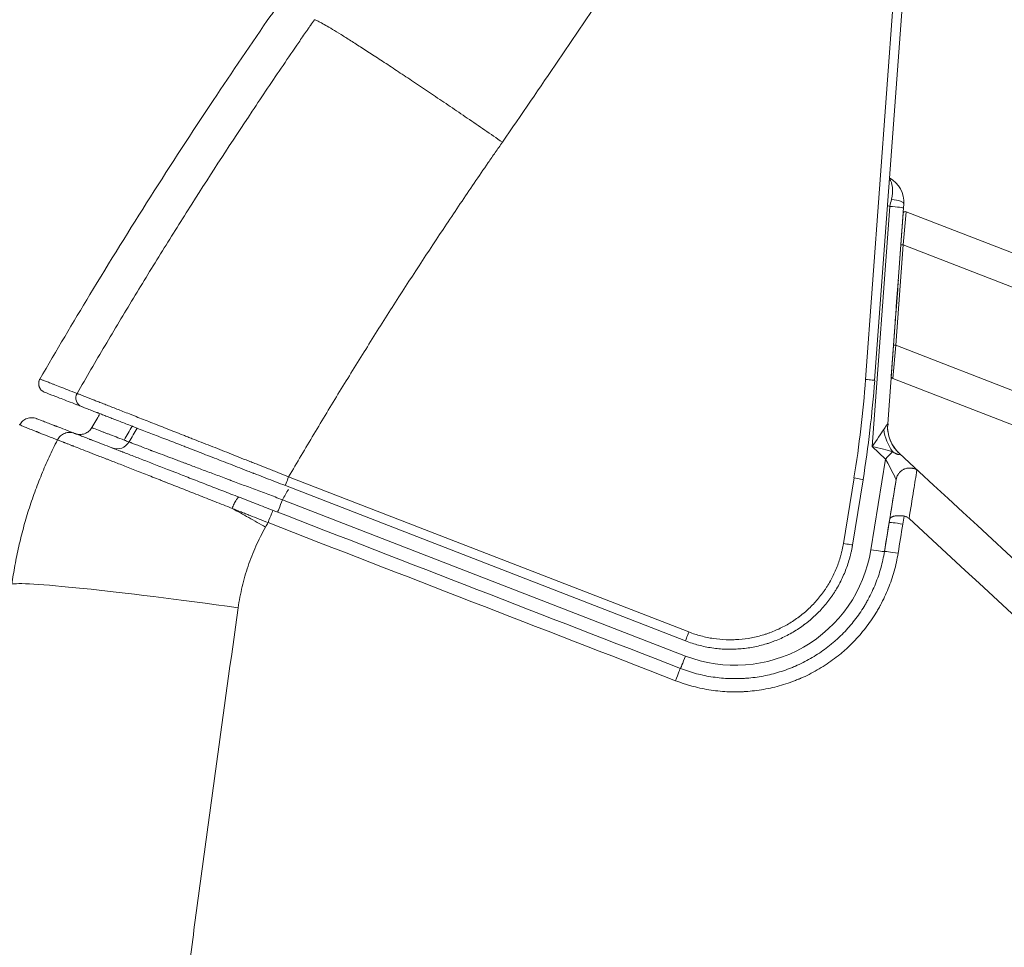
# Model space of a CAD drawing. Header units: millimetres. Extents: x 0 to 594, y 0 to 420.
# Tile 60 of 256: x 196 to 207, y 171 to 181. Entities that reach past the tile are written whole.
import ezdxf

# ---------------------------------------------------------------- set-up
doc = ezdxf.new("R2010")
doc.units = ezdxf.units.MM
doc.layers.add('1', color=7, linetype='Continuous', true_color=0xffffff)
doc.styles.add('Arial Unicode MS', font='txt')
doc.dimstyles.get("Standard").update_dxf_attribs({"dimtxt": 0.18, "dimasz": 0.18, "dimexe": 0.18, "dimexo": 0.0625, "dimgap": 0.09, "dimtad": 0, "dimtih": 1, "dimtoh": 1, "dimdec": 4, "dimzin": 0, "dimdsep": 46, "dimtxsty": 'Standard', "dimcen": 0.09, "dimadec": 0, "dimazin": 0, "dimtfac": 1, "dimtdec": 4, "dimtofl": 0, "dimtmove": 0, "dimatfit": 3, "dimfxl": 0, "dimtolj": 1, "dimtzin": 0, "dimarcsym": 0})

# ---------------------------------------------------------------- blocks, each defined once
blk = doc.blocks.new('_U9')
at = {"layer": '1', "color": 18, "lineweight": 13}
for p, q in [((249.492, 164.64), (361.654, 164.64)), ((359.654, 164.64), (359.654, 150.774)), ((359.654, 124.367), (359.654, 138.607)), ((160.769, 124.367), (361.654, 124.367))]:
    blk.add_line(p, q, dxfattribs=at)
at = {"layer": '1', "color": 18}
for points in [[(359.654, 164.64), (360.592, 161.14), (358.717, 161.14)], [(359.654, 124.367), (358.717, 127.867), (360.592, 127.867)]]:
    blk.add_solid(points, dxfattribs=at)
at = {"layer": '1', "color": 18, "linetype": 'Continuous', "lineweight": 13, "char_height": 3.5, "attachment_point": 7, "rotation": 90, "line_spacing_factor": 1.047437, "style": 'Arial Unicode MS'}
for s, insert in [('\\fArial Unicode MS|b0|i0;\\W1.0000;SINGLE POINT LIFT* EYE', (369.695, 140.265)), ('\\fArial Unicode MS|b0|i0;\\W1.0000;0.81', (362.633, 140.265))]:
    blk.add_mtext(s, dxfattribs=dict(at, insert=insert))
blk = doc.blocks.new('_U10')
at = {"layer": '1', "color": 18, "lineweight": 13}
for p, q in [((249.492, 222.88), (380.277, 222.88)), ((378.277, 222.88), (378.277, 151.235)), ((378.277, 124.367), (378.277, 139.069)), ((160.769, 124.367), (380.277, 124.367))]:
    blk.add_line(p, q, dxfattribs=at)
at = {"layer": '1', "color": 18}
for points in [[(378.277, 222.88), (379.215, 219.38), (377.339, 219.38)], [(378.277, 124.367), (377.339, 127.867), (379.215, 127.867)]]:
    blk.add_solid(points, dxfattribs=at)
at = {"layer": '1', "color": 18, "linetype": 'Continuous', "lineweight": 13, "char_height": 3.5, "attachment_point": 7, "rotation": 90, "line_spacing_factor": 1.047437, "style": 'Arial Unicode MS'}
for s, insert in [('\\fArial Unicode MS|b0|i0;\\W1.0000;LIFTING STROPS* EYE', (388.318, 140.726)), ('\\fArial Unicode MS|b0|i0;\\W1.0000;1.97', (381.256, 140.726))]:
    blk.add_mtext(s, dxfattribs=dict(at, insert=insert))
blk = doc.blocks.new('_U14')
at = {"layer": '1', "color": 18, "lineweight": 13}
for p, q in [((205.3, 194.066), (38.433, 194.066)), ((40.433, 194.066), (40.433, 165.38)), ((40.433, 124.367), (40.433, 153.213)), ((160.769, 124.367), (38.433, 124.367))]:
    blk.add_line(p, q, dxfattribs=at)
at = {"layer": '1', "color": 18}
for points in [[(40.433, 194.066), (41.37, 190.566), (39.495, 190.566)], [(40.433, 124.367), (39.495, 127.867), (41.37, 127.867)]]:
    blk.add_solid(points, dxfattribs=at)
at = {"layer": '1', "color": 18, "linetype": 'Continuous', "lineweight": 13, "insert": (43.411, 154.871), "char_height": 3.5, "attachment_point": 7, "rotation": 90, "line_spacing_factor": 1.047437, "style": 'Arial Unicode MS'}
blk.add_mtext('\\fArial Unicode MS|b0|i0;\\W1.0000;1.39', dxfattribs=at)

msp = doc.modelspace()

# ---------------------------------------------------------------- linework, layer by layer
at = {"layer": '1', "color": 155, "linetype": 'Continuous', "lineweight": 13}
for p, q in [((205.226, 177.415), (205.953, 187.316)), ((206.053, 187.305), (205.325, 177.404)), ((205.298, 176.682), (205.491, 179.301)), ((205.491, 179.301), (205.466, 179.311)), ((205.64, 179.285), (205.467, 176.93)), ((205.643, 179.326), (205.64, 179.285)), ((205.636, 179.223), (205.611, 178.884)), ((205.611, 178.884), (205.636, 179.223)), ((205.67, 179.244), (205.636, 178.882)), ((205.637, 179.228), (205.636, 179.223)), ((205.636, 179.223), (205.636, 179.223)), ((205.637, 179.228), (205.637, 179.228)), ((205.67, 179.244), (213.583, 176.175)), ((205.611, 178.884), (205.531, 177.789)), ((205.531, 177.789), (205.611, 178.884)), ((205.636, 178.882), (205.556, 177.787)), ((213.456, 175.849), (205.636, 178.882)), ((205.531, 177.789), (205.506, 177.45)), ((205.506, 177.45), (205.531, 177.789)), ((205.556, 177.787), (205.522, 177.425)), ((205.556, 177.787), (212.878, 174.947)), ((205.506, 177.45), (205.506, 177.45)), ((205.522, 177.425), (205.522, 177.425)), ((209.999, 175.688), (205.522, 177.425)), ((205.522, 177.425), (205.522, 177.425)), ((205.522, 177.425), (212.751, 174.621)), ((212.751, 174.621), (205.522, 177.425)), ((205.444, 176.547), (205.298, 176.682)), ((205.595, 176.607), (205.595, 176.607)), ((205.595, 176.607), (205.809, 176.409)), ((205.284, 175.557), (205.444, 176.547)), ((198.933, 176.354), (203.298, 174.661)), ((205.761, 176.439), (205.761, 176.439)), ((205.809, 176.409), (205.808, 176.41)), ((205.809, 176.409), (205.809, 176.409)), ((203.262, 174.564), (198.897, 176.257)), ((204.984, 175.626), (205.1, 176.341)), ((205.198, 176.321), (205.083, 175.607)), ((205.559, 176.323), (205.432, 175.538)), ((205.559, 176.323), (205.559, 176.323)), ((198.866, 176.103), (203.261, 174.398)), ((205.432, 175.538), (205.432, 175.538)), ((205.432, 175.538), (205.432, 175.538))]:
    msp.add_line(p, q, dxfattribs=at)
for centre, major_axis, ratio, start_param, end_param in [((205.344, 179.348), (0.108, 0.28), 0.493604, 5.009095, 5.999222), ((205.344, 179.348), (-0.28, 0.108), 0.999999, 3.4383, 4.583448), ((205.49, 179.291), (0.066, 0.296), 0.00625, 1.273135, 1.537364), ((205.494, 179.337), (0.15, -0.011), 0.283948, 6.283183, 7.780134), ((205.491, 179.296), (0.15, -0.011), 0.034791, 6.283183, 7.856717), ((205.661, 179.221), (-0.0241, 0.0068), 1, 4.617686, 6.485189), ((205.636, 178.882), (0.0249, -0.0018), 0.00002, 1.570792, 3.141589), ((205.556, 177.787), (0.0249, -0.0018), 0.00002, 1.570792, 3.141588), ((205.531, 177.448), (-0.0241, 0.0068), 1, 0.202003, 1.476094), ((205.531, 177.448), (-0.0241, 0.0068), 1, 0.202003, 1.476094), ((192.859, 178.323), (0, 12.4), 1, 4.551819, 4.639085), ((192.859, 178.32), (0, 12.5), 1, 4.551819, 4.639085), ((205.226, 177.411), (-0.0997, 0.0073), 0.034792, 3.141593, 4.715127), ((196.712, 177.212), (0.0362, 0.0932), 0.998278, 1.415554, 3.141593), ((205.866, 176.901), (0, -0.4), 1, 4.639085, 5.53793), ((205.866, 176.901), (0.271, 0.294), 0.99885, 2.243513, 3.141612), ((205.35, 177.377), (-0.117, 0.448), 0.009751, 3.132524, 3.170053), ((205.298, 176.677), (0.169, 0.253), 0.009612, 0.708463, 1.556546), ((205.724, 176.857), (-0.134, 0.377), 0.722973, 1.286119, 1.949668), ((197.062, 176.808), (-0.054, -0.14), 0.998278, 0, 1.422807), ((205.298, 176.677), (-0.297, 0.07), 0.016707, 3.868321, 4.716404), ((205.444, 176.542), (0.102, 0.11), 0.023807, 0.697305, 1.545269), ((205.443, 176.543), (-0.116, 0.22), 0.012502, 3.15815, 4.723186), ((198.933, 176.35), (0.0362, 0.0932), 0.012797, 1.53832, 3.141593), ((205.1, 176.337), (-0.0987, 0.016), 0.034421, 3.141593, 4.718149), ((198.866, 176.108), (-0.054, -0.14), 0.012795, 0, 1.53832), ((198.708, 175.847), (-0.054, -0.14), 0.013916, 3.141593, 4.676385), ((205.631, 175.831), (-0.148, 0.024), 0.041291, 4.71518, 6.283183), ((204.984, 175.623), (-0.0987, 0.016), 0.034421, 3.141593, 4.718149), ((203.803, 175.797), (-0.851, 1.235), 1, 2.168588, 3.948824), ((205.284, 175.562), (0.148, -0.024), 0.034421, 4.718147, 6.283183), ((205.58, 175.514), (0.148, -0.024), 0.041058, 1.573701, 3.14159), ((198.384, 174.83), (-2.476, 0.346), 0.037468, 4.718115, 6.221149), ((203.298, 174.657), (0.0362, 0.0932), 0.012797, 1.53832, 3.141593), ((203.261, 174.403), (-0.054, -0.14), 0.012795, 0, 1.53832), ((203.152, 174.124), (-0.054, -0.14), 0.012481, 3.141593, 4.675146)]:
    msp.add_ellipse(centre, major_axis=major_axis, ratio=ratio, start_param=start_param, end_param=end_param, dxfattribs=at)
for centre, ratio in [((205.565, 178.26), 0.000002), ((205.566, 178.26), 0.000004)]:
    msp.add_ellipse(centre, major_axis=(0.018, 0.239), ratio=ratio, dxfattribs=at)
for points, knots in [([(201.264, 180.002), (201.676, 180.597), (202.083, 181.196), (202.685, 182.1), (202.884, 182.402), (203.281, 183.009), (203.674, 183.617), (204.062, 184.228), (204.448, 184.841), (204.639, 185.148), (205.019, 185.765), (205.208, 186.074), (205.582, 186.694), (205.768, 187.004), (205.953, 187.316)], [0, 0, 0, 0, 0.25, 0.25, 0.375, 0.375, 0.5, 0.625, 0.625, 0.75, 0.75, 0.875, 0.875, 1, 1, 1, 1]), ([(196.22, 177.419), (196.399, 177.728), (196.793, 178.394), (197.422, 179.408), (198.081, 180.423), (198.537, 181.093), (198.776, 181.436), (198.801, 181.472), (198.816, 181.494)], [0, 0, 0, 0, 0.221392, 0.480928, 0.740464, 0.972486, 0.983492, 1, 1, 1, 1]), ([(199.214, 181.338), (199.2, 181.317), (199.186, 181.296), (199.164, 181.265), (199.157, 181.255), (199.143, 181.234), (199.107, 181.183), (199.014, 181.048), (198.872, 180.84), (198.759, 180.674), (198.647, 180.507), (198.591, 180.423), (198.312, 180.004), (198.093, 179.667), (197.823, 179.242), (197.769, 179.157), (197.662, 178.987), (197.502, 178.731), (197.292, 178.387), (197.136, 178.129), (197.033, 177.956), (196.981, 177.87), (196.828, 177.61), (196.726, 177.436), (196.625, 177.262)], [0, 0, 0, 0, 0.015625, 0.015625, 0.023438, 0.023438, 0.03125, 0.0625, 0.125, 0.1875, 0.1875, 0.25, 0.25, 0.5, 0.5, 0.5625, 0.5625, 0.625, 0.75, 0.8125, 0.8125, 0.875, 0.875, 1, 1, 1, 1]), ([(199.214, 181.338), (199.219, 181.337), (199.227, 181.334), (199.249, 181.325), (199.262, 181.318), (199.296, 181.3), (199.315, 181.289), (199.36, 181.263), (199.385, 181.248), (199.441, 181.215), (199.471, 181.196), (199.538, 181.155), (199.573, 181.133), (199.649, 181.084), (199.69, 181.058), (199.775, 181.003), (199.82, 180.974), (199.914, 180.913), (199.963, 180.881), (200.065, 180.814), (200.117, 180.779), (200.226, 180.707), (200.281, 180.67), (200.396, 180.594), (200.454, 180.554), (200.573, 180.474), (200.634, 180.433), (200.757, 180.349), (200.819, 180.307), (200.945, 180.221), (201.009, 180.177), (201.136, 180.09), (201.2, 180.046), (201.264, 180.002)], [0, 0, 0, 0, 0.0625, 0.0625, 0.125, 0.125, 0.1875, 0.1875, 0.25, 0.25, 0.3125, 0.3125, 0.375, 0.375, 0.4375, 0.4375, 0.5, 0.5, 0.5625, 0.5625, 0.625, 0.625, 0.6875, 0.6875, 0.75, 0.75, 0.8125, 0.8125, 0.875, 0.875, 0.9375, 0.9375, 1, 1, 1, 1]), ([(198.933, 176.354), (199.024, 176.509), (199.116, 176.665), (199.301, 176.974), (199.488, 177.283), (199.678, 177.59), (199.869, 177.896), (199.965, 178.049), (200.257, 178.505), (200.454, 178.807), (200.705, 179.182), (200.755, 179.257), (200.856, 179.407), (200.957, 179.556), (201.084, 179.742), (201.161, 179.853), (201.2, 179.909), (201.213, 179.927), (201.238, 179.964), (201.251, 179.983), (201.264, 180.002)], [0, 0, 0, 0, 0.125, 0.125, 0.25, 0.375, 0.375, 0.5, 0.5, 0.75, 0.75, 0.8125, 0.8125, 0.875, 0.9375, 0.96875, 0.96875, 0.984375, 0.984375, 1, 1, 1, 1]), ([(196.27, 177.276), (196.267, 177.277), (196.26, 177.28), (196.251, 177.286), (196.245, 177.29), (196.242, 177.293), (196.241, 177.293), (196.24, 177.295), (196.238, 177.296), (196.236, 177.298), (196.232, 177.302), (196.227, 177.307), (196.223, 177.313), (196.22, 177.318), (196.22, 177.32), (196.218, 177.323), (196.217, 177.324), (196.215, 177.329), (196.212, 177.336), (196.21, 177.343), (196.209, 177.347), (196.209, 177.348), (196.208, 177.35), (196.208, 177.351), (196.208, 177.353), (196.207, 177.355), (196.207, 177.361), (196.206, 177.368), (196.207, 177.375), (196.207, 177.38), (196.207, 177.382), (196.208, 177.386), (196.208, 177.387), (196.209, 177.393), (196.211, 177.4), (196.214, 177.406), (196.216, 177.413), (196.218, 177.416), (196.22, 177.419)], [0, 0, 0, 0, 0.0625, 0.125, 0.1875, 0.1875, 0.203125, 0.203125, 0.21875, 0.25, 0.25, 0.3125, 0.375, 0.375, 0.40625, 0.40625, 0.4375, 0.4375, 0.5, 0.5625, 0.5625, 0.578125, 0.578125, 0.59375, 0.59375, 0.625, 0.625, 0.6875, 0.75, 0.75, 0.78125, 0.78125, 0.8125, 0.8125, 0.875, 0.9375, 0.9375, 1, 1, 1, 1]), ([(196.22, 177.419), (196.22, 177.419), (196.227, 177.416), (196.246, 177.409), (196.25, 177.407), (196.26, 177.404), (196.265, 177.402), (196.283, 177.395), (196.304, 177.387), (196.33, 177.377), (196.348, 177.369), (196.358, 177.366), (196.389, 177.353), (196.413, 177.344), (196.49, 177.314), (196.552, 177.29), (196.625, 177.262)], [0, 0, 0, 0, 0.249805, 0.249805, 0.312321, 0.312321, 0.374837, 0.374837, 0.49987, 0.562386, 0.562386, 0.624902, 0.624902, 0.749935, 0.749935, 1, 1, 1, 1]), ([(196.675, 177.119), (196.602, 177.147), (196.54, 177.171), (196.437, 177.211), (196.396, 177.227), (196.347, 177.246), (196.333, 177.251), (196.315, 177.258), (196.31, 177.26), (196.301, 177.264), (196.279, 177.272), (196.27, 177.276), (196.27, 177.276)], [0, 0, 0, 0, 0.250065, 0.250065, 0.50013, 0.50013, 0.625163, 0.625163, 0.687679, 0.687679, 0.750195, 1, 1, 1, 1]), ([(196.625, 177.262), (196.627, 177.261), (196.634, 177.259), (196.648, 177.253), (196.667, 177.246), (196.691, 177.236), (196.72, 177.225), (196.755, 177.212), (196.781, 177.201), (196.798, 177.195), (196.802, 177.193), (196.809, 177.19), (196.82, 177.186), (196.831, 177.182), (196.855, 177.173), (196.887, 177.16), (196.94, 177.139), (196.998, 177.117), (197.059, 177.092), (197.125, 177.066), (197.172, 177.048), (197.202, 177.036), (197.209, 177.034), (197.221, 177.029), (197.239, 177.022), (197.258, 177.014), (197.296, 176.999), (197.348, 176.979), (197.429, 176.947), (197.513, 176.914), (197.6, 176.879), (197.691, 176.844), (197.753, 176.819), (197.793, 176.804), (197.801, 176.801), (197.817, 176.794), (197.825, 176.791), (197.849, 176.782), (197.865, 176.775), (197.914, 176.756), (197.979, 176.73), (198.079, 176.691), (198.181, 176.651), (198.284, 176.61), (198.389, 176.568), (198.46, 176.54), (198.514, 176.519), (198.532, 176.512), (198.559, 176.501), (198.568, 176.498), (198.586, 176.491), (198.632, 176.473), (198.677, 176.455), (198.732, 176.433), (198.75, 176.426), (198.786, 176.412), (198.805, 176.404), (198.86, 176.383), (198.896, 176.368), (198.933, 176.354)], [0, 0, 0, 0, 0.03125, 0.0625, 0.09375, 0.125, 0.15625, 0.1875, 0.21875, 0.21875, 0.226562, 0.226562, 0.234375, 0.25, 0.25, 0.28125, 0.3125, 0.34375, 0.375, 0.40625, 0.4375, 0.4375, 0.445312, 0.445312, 0.453125, 0.46875, 0.46875, 0.5, 0.53125, 0.5625, 0.59375, 0.625, 0.65625, 0.65625, 0.664062, 0.664062, 0.671875, 0.671875, 0.6875, 0.6875, 0.71875, 0.75, 0.78125, 0.8125, 0.84375, 0.875, 0.875, 0.890625, 0.890625, 0.898437, 0.898437, 0.90625, 0.9375, 0.9375, 0.953125, 0.953125, 0.96875, 0.96875, 1, 1, 1, 1]), ([(198.897, 176.257), (198.862, 176.271), (198.791, 176.298), (198.686, 176.339), (198.616, 176.366), (198.572, 176.383), (198.559, 176.388), (198.546, 176.393), (198.537, 176.396), (198.533, 176.398), (198.511, 176.407), (198.494, 176.413), (198.442, 176.433), (198.374, 176.46), (198.273, 176.499), (198.173, 176.538), (198.075, 176.576), (197.979, 176.613), (197.916, 176.637), (197.869, 176.656), (197.854, 176.662), (197.83, 176.671), (197.823, 176.674), (197.807, 176.68), (197.769, 176.695), (197.701, 176.721), (197.614, 176.755), (197.53, 176.787), (197.449, 176.819), (197.371, 176.849), (197.321, 176.868), (197.285, 176.882), (197.267, 176.889), (197.249, 176.896), (197.24, 176.9), (197.237, 176.901), (197.231, 176.903), (197.205, 176.913), (197.157, 176.932), (197.093, 176.957), (197.034, 176.98), (196.978, 177.001), (196.927, 177.021), (196.896, 177.033), (196.874, 177.042), (196.863, 177.046), (196.852, 177.05), (196.845, 177.053), (196.842, 177.054), (196.825, 177.061), (196.8, 177.07), (196.767, 177.083), (196.739, 177.094), (196.716, 177.103), (196.697, 177.11), (196.683, 177.116), (196.678, 177.118), (196.675, 177.119)], [0, 0, 0, 0, 0.03125, 0.0625, 0.09375, 0.09375, 0.101563, 0.105469, 0.105469, 0.109375, 0.109375, 0.125, 0.125, 0.15625, 0.1875, 0.21875, 0.25, 0.28125, 0.3125, 0.3125, 0.328125, 0.328125, 0.335938, 0.335938, 0.34375, 0.375, 0.40625, 0.4375, 0.46875, 0.5, 0.53125, 0.53125, 0.546875, 0.554688, 0.554688, 0.558594, 0.558594, 0.5625, 0.59375, 0.625, 0.65625, 0.6875, 0.71875, 0.75, 0.75, 0.765625, 0.773438, 0.773438, 0.78125, 0.78125, 0.8125, 0.84375, 0.875, 0.90625, 0.9375, 0.96875, 1, 1, 1, 1]), ([(195.999, 176.921), (196.004, 176.929), (196.009, 176.936), (196.02, 176.95), (196.027, 176.956), (196.04, 176.968), (196.048, 176.973), (196.063, 176.982), (196.071, 176.986), (196.088, 176.992), (196.097, 176.994), (196.114, 176.997), (196.123, 176.998), (196.141, 176.997), (196.15, 176.996), (196.168, 176.993), (196.176, 176.991), (196.185, 176.987)], [0, 0, 0, 0, 0.125, 0.125, 0.25, 0.25, 0.375, 0.375, 0.5, 0.5, 0.625, 0.625, 0.75, 0.75, 0.875, 0.875, 1, 1, 1, 1]), ([(196.411, 176.755), (196.406, 176.757), (196.402, 176.759), (196.393, 176.762), (196.379, 176.768), (196.348, 176.78), (196.323, 176.79), (196.274, 176.809), (196.244, 176.821), (196.214, 176.833), (196.209, 176.835), (196.204, 176.837), (196.2, 176.839), (196.199, 176.839), (196.194, 176.841), (196.191, 176.843), (196.184, 176.845), (196.169, 176.851), (196.154, 176.857), (196.121, 176.871), (196.101, 176.878), (196.067, 176.892), (196.052, 176.898), (196.028, 176.908), (196.019, 176.912), (196.005, 176.918), (196, 176.92), (195.997, 176.921), (195.997, 176.922), (195.997, 176.922), (195.997, 176.921), (195.998, 176.921), (195.998, 176.921), (195.999, 176.921), (195.999, 176.921), (195.999, 176.921), (195.999, 176.921), (195.999, 176.921), (195.999, 176.921), (195.999, 176.921), (195.999, 176.921), (195.999, 176.921)], [0, 0, 0, 0, 0.015627, 0.015627, 0.031254, 0.062508, 0.125016, 0.125016, 0.250033, 0.250033, 0.26566, 0.273473, 0.273473, 0.281287, 0.281287, 0.296914, 0.296914, 0.312541, 0.375049, 0.375049, 0.500065, 0.500065, 0.625081, 0.625081, 0.750098, 0.750098, 0.875114, 0.875114, 0.937622, 0.937622, 0.968876, 0.968876, 0.984503, 0.984503, 0.992317, 0.992317, 0.996223, 0.996223, 0.998177, 0.998177, 1, 1, 1, 1]), ([(196.185, 176.987), (196.185, 176.987), (196.184, 176.987), (196.184, 176.987), (196.184, 176.987), (196.184, 176.987), (196.184, 176.987), (196.184, 176.988), (196.184, 176.988), (196.183, 176.988), (196.183, 176.988), (196.182, 176.988), (196.182, 176.988), (196.182, 176.988), (196.182, 176.988), (196.185, 176.987), (196.195, 176.983), (196.214, 176.976), (196.238, 176.966), (196.253, 176.961), (196.288, 176.947), (196.307, 176.94), (196.341, 176.927), (196.355, 176.921), (196.371, 176.915), (196.377, 176.912), (196.381, 176.911), (196.386, 176.909), (196.387, 176.909), (196.391, 176.907), (196.396, 176.905), (196.401, 176.903), (196.459, 176.881), (196.524, 176.856), (196.599, 176.827)], [0, 0, 0, 0, 0.00181, 0.00181, 0.003763, 0.003763, 0.00767, 0.00767, 0.015483, 0.015483, 0.031111, 0.031111, 0.062365, 0.062365, 0.124874, 0.124874, 0.249892, 0.37491, 0.37491, 0.499928, 0.499928, 0.624946, 0.624946, 0.687455, 0.703082, 0.703082, 0.71871, 0.71871, 0.726523, 0.726523, 0.734337, 0.749964, 0.749964, 1, 1, 1, 1]), ([(196.788, 176.89), (196.783, 176.882), (196.778, 176.875), (196.767, 176.861), (196.761, 176.855), (196.747, 176.844), (196.74, 176.839), (196.724, 176.83), (196.716, 176.826), (196.699, 176.82), (196.691, 176.818), (196.673, 176.815), (196.664, 176.814), (196.647, 176.815), (196.638, 176.816), (196.62, 176.819), (196.612, 176.822), (196.604, 176.825)], [0, 0, 0, 0, 0.125, 0.125, 0.25, 0.25, 0.375, 0.375, 0.5, 0.5, 0.625, 0.625, 0.75, 0.75, 0.875, 0.875, 1, 1, 1, 1]), ([(196.788, 176.89), (196.788, 176.89), (196.788, 176.89), (196.788, 176.89), (196.788, 176.89), (196.788, 176.89), (196.788, 176.89), (196.788, 176.89), (196.788, 176.89), (196.787, 176.89), (196.787, 176.89), (196.787, 176.89), (196.787, 176.89), (196.787, 176.89), (196.786, 176.89), (196.786, 176.89), (196.786, 176.89), (196.785, 176.89), (196.786, 176.89), (196.787, 176.889), (196.789, 176.889), (196.793, 176.887), (196.795, 176.886), (196.81, 176.88), (196.831, 176.872), (196.875, 176.855), (196.891, 176.849), (196.92, 176.838), (196.93, 176.834), (196.951, 176.826), (196.962, 176.821), (197.02, 176.799), (197.076, 176.778), (197.14, 176.754)], [0, 0, 0, 0, 0.000953, 0.000953, 0.00193, 0.00193, 0.002906, 0.002906, 0.003883, 0.003883, 0.007789, 0.007789, 0.015602, 0.015602, 0.031227, 0.031227, 0.062478, 0.062478, 0.12498, 0.12498, 0.187481, 0.187481, 0.249982, 0.249982, 0.499988, 0.499988, 0.624991, 0.624991, 0.687493, 0.687493, 0.749994, 0.749994, 1, 1, 1, 1]), ([(205.425, 176.87), (205.426, 176.872), (205.428, 176.874), (205.43, 176.878), (205.431, 176.879), (205.434, 176.883), (205.435, 176.885), (205.437, 176.889), (205.438, 176.89), (205.442, 176.896), (205.444, 176.899), (205.447, 176.904), (205.448, 176.906), (205.45, 176.908), (205.45, 176.909), (205.451, 176.91), (205.453, 176.912), (205.454, 176.914), (205.456, 176.916), (205.456, 176.917), (205.457, 176.918), (205.457, 176.919), (205.46, 176.922), (205.461, 176.924), (205.463, 176.926), (205.464, 176.927), (205.465, 176.928), (205.465, 176.928), (205.465, 176.928), (205.465, 176.929), (205.466, 176.93), (205.467, 176.93), (205.467, 176.93)], [0, 0, 0, 0, 0.0625, 0.0625, 0.125, 0.125, 0.1875, 0.1875, 0.25, 0.25, 0.375, 0.375, 0.4375, 0.4375, 0.46875, 0.46875, 0.5, 0.5625, 0.5625, 0.59375, 0.59375, 0.625, 0.625, 0.75, 0.75, 0.8125, 0.8125, 0.84375, 0.84375, 0.875, 0.875, 1, 1, 1, 1]), ([(196.411, 176.755), (196.415, 176.763), (196.42, 176.771), (196.431, 176.786), (196.438, 176.792), (196.451, 176.805), (196.459, 176.81), (196.474, 176.82), (196.483, 176.824), (196.5, 176.83), (196.509, 176.833), (196.527, 176.836), (196.536, 176.837), (196.554, 176.837), (196.563, 176.836), (196.581, 176.833), (196.59, 176.83), (196.599, 176.827)], [0, 0, 0, 0, 0.125, 0.125, 0.25, 0.25, 0.375, 0.375, 0.5, 0.5, 0.625, 0.625, 0.75, 0.75, 0.875, 0.875, 1, 1, 1, 1]), ([(196.599, 176.827), (196.602, 176.825), (196.608, 176.823), (196.626, 176.816), (196.648, 176.807), (196.68, 176.795), (196.717, 176.781), (196.738, 176.773), (196.764, 176.762), (196.767, 176.761), (196.773, 176.759), (196.782, 176.755), (196.792, 176.752), (196.811, 176.744), (196.824, 176.739), (196.866, 176.723), (196.926, 176.7), (196.995, 176.673), (197.049, 176.652), (197.068, 176.645), (197.097, 176.633), (197.109, 176.629), (197.122, 176.624), (197.127, 176.622), (197.129, 176.621), (197.137, 176.618), (197.142, 176.616), (197.188, 176.598), (197.23, 176.582), (197.318, 176.548), (197.409, 176.513), (197.506, 176.475), (197.581, 176.446), (197.607, 176.436), (197.645, 176.421), (197.665, 176.413), (197.685, 176.405), (197.698, 176.4), (197.705, 176.398), (197.765, 176.374), (197.819, 176.353), (197.929, 176.311), (197.985, 176.289), (198.099, 176.245), (198.156, 176.222), (198.273, 176.177), (198.333, 176.154), (198.393, 176.131)], [0, 0, 0, 0, 0.0625, 0.0625, 0.125, 0.1875, 0.1875, 0.25, 0.25, 0.257812, 0.257812, 0.265625, 0.28125, 0.28125, 0.3125, 0.3125, 0.375, 0.4375, 0.4375, 0.46875, 0.46875, 0.484375, 0.488281, 0.488281, 0.492187, 0.492187, 0.5, 0.5, 0.5625, 0.5625, 0.625, 0.6875, 0.6875, 0.71875, 0.71875, 0.734375, 0.742187, 0.742187, 0.75, 0.75, 0.8125, 0.8125, 0.875, 0.875, 0.9375, 0.9375, 1, 1, 1, 1]), ([(205.595, 176.607), (205.595, 176.607), (205.595, 176.607), (205.595, 176.607), (205.595, 176.607), (205.595, 176.607), (205.595, 176.607), (205.594, 176.607), (205.594, 176.608), (205.593, 176.609), (205.59, 176.611), (205.586, 176.616), (205.574, 176.627), (205.542, 176.663), (205.497, 176.733), (205.477, 176.802), (205.472, 176.841)], [0, 0, 0, 0, 0.000809, 0.007913, 0.011477, 0.013026, 0.013764, 0.014664, 0.017127, 0.021841, 0.031489, 0.05176, 0.096668, 0.208574, 0.580135, 1, 1, 1, 1]), ([(196.411, 176.755), (196.38, 176.693), (196.319, 176.568), (196.237, 176.379), (196.162, 176.186), (196.096, 175.991), (196.038, 175.793), (195.988, 175.592), (195.96, 175.456), (195.935, 175.319), (195.924, 175.251), (195.914, 175.181)], [0, 0, 0, 0, 0.125, 0.25, 0.375, 0.5, 0.625, 0.75, 0.875, 0.875, 1, 1, 1, 1]), ([(198.317, 176.009), (198.253, 176.034), (198.19, 176.059), (198.066, 176.108), (198.005, 176.132), (197.885, 176.179), (197.825, 176.203), (197.709, 176.249), (197.651, 176.271), (197.591, 176.295), (197.588, 176.296), (197.58, 176.299), (197.577, 176.3), (197.566, 176.305), (197.545, 176.313), (197.525, 176.321), (197.483, 176.337), (197.456, 176.348), (197.376, 176.379), (197.273, 176.419), (197.177, 176.457), (197.084, 176.494), (197.039, 176.511), (196.99, 176.53), (196.985, 176.532), (196.974, 176.536), (196.969, 176.538), (196.953, 176.545), (196.943, 176.549), (196.912, 176.561), (196.892, 176.568), (196.834, 176.591), (196.798, 176.605), (196.729, 176.632), (196.698, 176.644), (196.638, 176.667), (196.611, 176.678), (196.583, 176.689), (196.58, 176.69), (196.574, 176.692), (196.571, 176.693), (196.562, 176.697), (196.556, 176.699), (196.539, 176.706), (196.518, 176.714), (196.499, 176.721), (196.489, 176.725), (196.486, 176.726), (196.482, 176.728), (196.48, 176.729), (196.474, 176.731), (196.47, 176.732), (196.452, 176.739), (196.44, 176.744), (196.422, 176.751), (196.415, 176.754), (196.411, 176.755)], [0, 0, 0, 0, 0.0625, 0.0625, 0.125, 0.125, 0.1875, 0.1875, 0.25, 0.25, 0.253906, 0.253906, 0.257812, 0.257812, 0.265625, 0.28125, 0.28125, 0.3125, 0.3125, 0.375, 0.4375, 0.4375, 0.5, 0.5, 0.507812, 0.507812, 0.515625, 0.515625, 0.53125, 0.53125, 0.5625, 0.5625, 0.625, 0.625, 0.6875, 0.6875, 0.75, 0.75, 0.757812, 0.757812, 0.765625, 0.765625, 0.78125, 0.78125, 0.8125, 0.84375, 0.84375, 0.851562, 0.851562, 0.859375, 0.859375, 0.875, 0.875, 0.9375, 0.9375, 1, 1, 1, 1]), ([(197.193, 176.733), (197.196, 176.732), (197.201, 176.73), (197.211, 176.726), (197.215, 176.725), (197.218, 176.723), (197.221, 176.722), (197.222, 176.722), (197.229, 176.719), (197.235, 176.717), (197.254, 176.709), (197.27, 176.703), (197.305, 176.69), (197.325, 176.682), (197.37, 176.665), (197.394, 176.656), (197.425, 176.644), (197.428, 176.643), (197.435, 176.64), (197.446, 176.636), (197.456, 176.632), (197.478, 176.624), (197.493, 176.618), (197.54, 176.601), (197.605, 176.576), (197.679, 176.548), (197.736, 176.527), (197.756, 176.519), (197.781, 176.51), (197.786, 176.508), (197.797, 176.504), (197.802, 176.502), (197.817, 176.496), (197.828, 176.492), (197.88, 176.473), (197.923, 176.456), (198.012, 176.423), (198.057, 176.406), (198.151, 176.371), (198.199, 176.353), (198.26, 176.33), (198.276, 176.324), (198.291, 176.318), (198.297, 176.316), (198.301, 176.315), (198.31, 176.311), (198.341, 176.299), (198.373, 176.287), (198.449, 176.259), (198.5, 176.24), (198.603, 176.201), (198.655, 176.182), (198.76, 176.143), (198.812, 176.123), (198.866, 176.103)], [0, 0, 0, 0, 0.0625, 0.0625, 0.078125, 0.085938, 0.085938, 0.09375, 0.09375, 0.125, 0.125, 0.1875, 0.1875, 0.25, 0.25, 0.3125, 0.3125, 0.320313, 0.320313, 0.328125, 0.34375, 0.34375, 0.375, 0.375, 0.4375, 0.5, 0.5, 0.53125, 0.53125, 0.539063, 0.539063, 0.546875, 0.546875, 0.5625, 0.5625, 0.625, 0.625, 0.6875, 0.6875, 0.75, 0.75, 0.765625, 0.769531, 0.769531, 0.773438, 0.773438, 0.78125, 0.8125, 0.8125, 0.875, 0.875, 0.9375, 0.9375, 1, 1, 1, 1]), ([(205.595, 176.607), (205.596, 176.606), (205.597, 176.605), (205.597, 176.603), (205.597, 176.603), (205.597, 176.602), (205.597, 176.601), (205.596, 176.6), (205.596, 176.6), (205.595, 176.599), (205.595, 176.599), (205.594, 176.598), (205.593, 176.598), (205.591, 176.598), (205.591, 176.598), (205.59, 176.597), (205.59, 176.597), (205.589, 176.597), (205.588, 176.597), (205.586, 176.597), (205.584, 176.597), (205.581, 176.597), (205.581, 176.597), (205.58, 176.597), (205.578, 176.598), (205.575, 176.598), (205.572, 176.599), (205.57, 176.6), (205.57, 176.6), (205.568, 176.6), (205.568, 176.601), (205.565, 176.602), (205.562, 176.603), (205.557, 176.606), (205.554, 176.607), (205.549, 176.61), (205.546, 176.611), (205.541, 176.614), (205.538, 176.616), (205.533, 176.619), (205.531, 176.621), (205.526, 176.624), (205.523, 176.626), (205.521, 176.628)], [0, 0, 0, 0, 0.125, 0.125, 0.1875, 0.1875, 0.25, 0.25, 0.28125, 0.28125, 0.3125, 0.3125, 0.375, 0.375, 0.390625, 0.390625, 0.40625, 0.40625, 0.4375, 0.4375, 0.5, 0.5, 0.515625, 0.515625, 0.53125, 0.5625, 0.59375, 0.59375, 0.609375, 0.609375, 0.625, 0.625, 0.6875, 0.6875, 0.75, 0.75, 0.8125, 0.8125, 0.875, 0.875, 0.9375, 0.9375, 1, 1, 1, 1]), ([(205.559, 176.323), (205.559, 176.323), (205.559, 176.323), (205.559, 176.324), (205.559, 176.324), (205.559, 176.325), (205.56, 176.326), (205.56, 176.328), (205.561, 176.33), (205.561, 176.335), (205.562, 176.337), (205.565, 176.346), (205.566, 176.351), (205.571, 176.362), (205.573, 176.367), (205.578, 176.375), (205.579, 176.377), (205.583, 176.383), (205.584, 176.385), (205.589, 176.392), (205.593, 176.397), (205.601, 176.405), (205.606, 176.41), (205.611, 176.414), (205.613, 176.415), (205.615, 176.417), (205.616, 176.418), (205.62, 176.421), (205.622, 176.423), (205.63, 176.428), (205.635, 176.431), (205.643, 176.435), (205.646, 176.436), (205.651, 176.438), (205.652, 176.439), (205.655, 176.44), (205.656, 176.44), (205.664, 176.443), (205.67, 176.445), (205.682, 176.447), (205.688, 176.448), (205.696, 176.449), (205.698, 176.449), (205.701, 176.449), (205.703, 176.449), (205.708, 176.449), (205.711, 176.449), (205.72, 176.449), (205.727, 176.448), (205.736, 176.446), (205.739, 176.446), (205.744, 176.445), (205.745, 176.444), (205.748, 176.443), (205.75, 176.443), (205.758, 176.441), (205.769, 176.436), (205.781, 176.43), (205.786, 176.427)], [0, 0, 0, 0, 0.001953, 0.001953, 0.003906, 0.003906, 0.007812, 0.015625, 0.03125, 0.03125, 0.0625, 0.0625, 0.125, 0.125, 0.1875, 0.1875, 0.21875, 0.21875, 0.25, 0.25, 0.3125, 0.3125, 0.375, 0.375, 0.390625, 0.390625, 0.40625, 0.40625, 0.4375, 0.4375, 0.5, 0.5, 0.53125, 0.53125, 0.546875, 0.546875, 0.5625, 0.5625, 0.625, 0.625, 0.6875, 0.6875, 0.703125, 0.703125, 0.71875, 0.71875, 0.75, 0.75, 0.8125, 0.8125, 0.84375, 0.84375, 0.859375, 0.859375, 0.875, 0.875, 0.9375, 1, 1, 1, 1]), ([(205.786, 176.427), (205.774, 176.354), (205.762, 176.28), (205.734, 176.104), (205.717, 176.001), (205.7, 175.897)], [0, 0, 0, 0, 0.414598, 0.414598, 1, 1, 1, 1]), ([(205.809, 176.409), (205.805, 176.413), (205.802, 176.416), (205.794, 176.422), (205.79, 176.424), (205.786, 176.427)], [0, 0, 0, 0, 0.5, 0.5, 1, 1, 1, 1]), ([(205.489, 175.89), (205.501, 175.964), (205.513, 176.038), (205.536, 176.182), (205.548, 176.253), (205.559, 176.323)], [0, 0, 0, 0, 0.510569, 0.510569, 1, 1, 1, 1]), ([(198.317, 176.009), (198.32, 176.018), (198.324, 176.026), (198.331, 176.043), (198.335, 176.051), (198.342, 176.067), (198.346, 176.074), (198.354, 176.088), (198.357, 176.094), (198.364, 176.105), (198.368, 176.11), (198.374, 176.118), (198.377, 176.122), (198.382, 176.127), (198.385, 176.129), (198.389, 176.131), (198.391, 176.131), (198.393, 176.131)], [0, 0, 0, 0, 0.125, 0.125, 0.25, 0.25, 0.375, 0.375, 0.5, 0.5, 0.625, 0.625, 0.75, 0.75, 0.875, 0.875, 1, 1, 1, 1]), ([(198.708, 175.853), (198.643, 175.879), (198.577, 175.905), (198.496, 175.938), (198.471, 175.948), (198.447, 175.957), (198.43, 175.964), (198.422, 175.967), (198.381, 175.983), (198.349, 175.996), (198.317, 176.009)], [0, 0, 0, 0, 0.5, 0.5, 0.625, 0.6875, 0.6875, 0.75, 0.75, 1, 1, 1, 1]), ([(198.317, 176.009), (198.377, 175.975), (198.437, 175.942), (198.559, 175.874), (198.62, 175.839), (198.681, 175.805)], [0, 0, 0, 0, 0.5, 0.5, 1, 1, 1, 1]), ([(205.489, 175.89), (205.489, 175.89), (205.489, 175.891), (205.489, 175.891), (205.489, 175.891), (205.489, 175.892), (205.49, 175.894), (205.49, 175.895), (205.491, 175.898), (205.492, 175.899), (205.494, 175.902), (205.495, 175.903), (205.496, 175.904), (205.497, 175.905), (205.497, 175.905), (205.499, 175.907), (205.503, 175.91), (205.508, 175.913), (205.513, 175.916), (205.516, 175.917), (205.519, 175.919), (205.521, 175.919), (205.522, 175.92), (205.524, 175.92), (205.526, 175.921), (205.53, 175.922), (205.537, 175.924), (205.545, 175.926), (205.551, 175.927), (205.553, 175.927), (205.556, 175.927), (205.557, 175.928), (205.559, 175.928), (205.56, 175.928), (205.565, 175.928), (205.574, 175.929), (205.583, 175.929), (205.59, 175.929), (205.593, 175.929), (205.597, 175.929), (205.599, 175.929), (205.601, 175.929), (205.607, 175.929), (205.616, 175.928), (205.626, 175.927), (205.636, 175.926), (205.641, 175.926), (205.646, 175.925)], [0, 0, 0, 0, 0.003906, 0.003906, 0.007812, 0.015625, 0.03125, 0.0625, 0.0625, 0.125, 0.125, 0.15625, 0.171875, 0.171875, 0.1875, 0.1875, 0.25, 0.3125, 0.3125, 0.375, 0.390625, 0.390625, 0.40625, 0.40625, 0.4375, 0.4375, 0.5, 0.5625, 0.5625, 0.59375, 0.59375, 0.609375, 0.609375, 0.625, 0.625, 0.6875, 0.75, 0.75, 0.78125, 0.796875, 0.796875, 0.8125, 0.8125, 0.875, 0.9375, 0.9375, 1, 1, 1, 1]), ([(205.7, 175.897), (205.696, 175.901), (205.693, 175.904), (205.684, 175.91), (205.68, 175.913), (205.674, 175.916), (205.673, 175.916), (205.671, 175.917), (205.669, 175.918), (205.666, 175.919), (205.664, 175.92), (205.656, 175.923), (205.651, 175.924), (205.646, 175.925)], [0, 0, 0, 0, 0.25, 0.25, 0.5, 0.5, 0.5625, 0.5625, 0.625, 0.625, 0.75, 0.75, 1, 1, 1, 1]), ([(198.681, 175.805), (198.662, 175.771), (198.643, 175.736), (198.608, 175.666), (198.575, 175.596), (198.53, 175.488), (198.503, 175.416), (198.478, 175.342), (198.455, 175.268), (198.426, 175.156), (198.401, 175.041), (198.388, 174.964), (198.383, 174.925)], [0, 0, 0, 0, 0.125, 0.125, 0.25, 0.375, 0.5, 0.5, 0.625, 0.75, 0.875, 1, 1, 1, 1]), ([(205.083, 175.607), (205.082, 175.605), (205.082, 175.604), (205.082, 175.601), (205.081, 175.596), (205.079, 175.585), (205.075, 175.563), (205.069, 175.532), (205.063, 175.508), (205.058, 175.489), (205.057, 175.483), (205.053, 175.471), (205.052, 175.465), (205.043, 175.435), (205.036, 175.411), (205.02, 175.363), (205.011, 175.34), (204.992, 175.294), (204.982, 175.271), (204.961, 175.226), (204.95, 175.204), (204.926, 175.16), (204.914, 175.138), (204.894, 175.106), (204.887, 175.095), (204.877, 175.079), (204.873, 175.074), (204.866, 175.063), (204.849, 175.037), (204.83, 175.012), (204.799, 174.973), (204.783, 174.953), (204.75, 174.916), (204.717, 174.879), (204.681, 174.845), (204.644, 174.811), (204.625, 174.794), (204.596, 174.771), (204.586, 174.763), (204.571, 174.751), (204.566, 174.747), (204.559, 174.742), (204.556, 174.74), (204.551, 174.736), (204.528, 174.719), (204.484, 174.689), (204.442, 174.663), (204.398, 174.638), (204.354, 174.615), (204.287, 174.583), (204.24, 174.565), (204.205, 174.552), (204.193, 174.547), (204.175, 174.541), (204.169, 174.539), (204.157, 174.535), (204.151, 174.534), (204.097, 174.517), (204.048, 174.505), (203.95, 174.487), (203.901, 174.48), (203.826, 174.475), (203.801, 174.473), (203.764, 174.473), (203.751, 174.473), (203.732, 174.473), (203.723, 174.473), (203.713, 174.473), (203.707, 174.473), (203.704, 174.473), (203.65, 174.475), (203.6, 174.48), (203.526, 174.491), (203.477, 174.5), (203.429, 174.511), (203.381, 174.524), (203.357, 174.531), (203.309, 174.546), (203.285, 174.555), (203.262, 174.564)], [0, 0, 0, 0, 0.001953, 0.001953, 0.003906, 0.007812, 0.015625, 0.03125, 0.046875, 0.046875, 0.054687, 0.054687, 0.0625, 0.0625, 0.09375, 0.09375, 0.125, 0.125, 0.15625, 0.15625, 0.1875, 0.1875, 0.21875, 0.21875, 0.234375, 0.234375, 0.242187, 0.242187, 0.25, 0.28125, 0.28125, 0.3125, 0.3125, 0.34375, 0.375, 0.375, 0.40625, 0.40625, 0.421875, 0.421875, 0.429688, 0.429688, 0.433594, 0.433594, 0.4375, 0.46875, 0.5, 0.5, 0.53125, 0.5625, 0.59375, 0.59375, 0.609375, 0.609375, 0.617188, 0.617188, 0.625, 0.625, 0.6875, 0.6875, 0.75, 0.75, 0.78125, 0.78125, 0.796875, 0.796875, 0.804688, 0.808594, 0.808594, 0.8125, 0.8125, 0.875, 0.875, 0.90625, 0.9375, 0.9375, 0.96875, 0.96875, 1, 1, 1, 1]), ([(203.298, 174.661), (203.32, 174.652), (203.342, 174.644), (203.386, 174.63), (203.408, 174.624), (203.453, 174.612), (203.497, 174.601), (203.543, 174.593), (203.611, 174.583), (203.658, 174.579), (203.707, 174.577), (203.71, 174.577), (203.716, 174.577), (203.725, 174.576), (203.745, 174.576), (203.763, 174.576), (203.797, 174.577), (203.82, 174.578), (203.89, 174.583), (203.935, 174.589), (204.026, 174.606), (204.071, 174.617), (204.121, 174.633), (204.127, 174.634), (204.138, 174.638), (204.155, 174.643), (204.171, 174.649), (204.204, 174.661), (204.247, 174.679), (204.289, 174.698), (204.33, 174.719), (204.35, 174.729), (204.39, 174.752), (204.43, 174.776), (204.468, 174.803), (204.489, 174.818), (204.492, 174.82), (204.496, 174.823), (204.499, 174.825), (204.506, 174.831), (204.52, 174.841), (204.533, 174.852), (204.56, 174.874), (204.578, 174.889), (204.612, 174.921), (204.645, 174.953), (204.676, 174.987), (204.707, 175.021), (204.721, 175.039), (204.75, 175.076), (204.764, 175.094), (204.78, 175.118), (204.784, 175.123), (204.79, 175.133), (204.793, 175.138), (204.803, 175.152), (204.809, 175.162), (204.827, 175.192), (204.839, 175.212), (204.861, 175.253), (204.871, 175.273), (204.891, 175.315), (204.9, 175.336), (204.918, 175.379), (204.934, 175.422), (204.947, 175.467), (204.955, 175.495), (204.957, 175.501), (204.96, 175.512), (204.961, 175.518), (204.966, 175.535), (204.968, 175.546), (204.976, 175.58), (204.98, 175.603), (204.984, 175.626)], [0, 0, 0, 0, 0.03125, 0.03125, 0.0625, 0.0625, 0.09375, 0.125, 0.125, 0.1875, 0.1875, 0.191406, 0.191406, 0.195312, 0.203125, 0.21875, 0.21875, 0.25, 0.25, 0.3125, 0.3125, 0.375, 0.375, 0.382812, 0.382812, 0.390625, 0.40625, 0.40625, 0.4375, 0.46875, 0.46875, 0.5, 0.5, 0.53125, 0.5625, 0.5625, 0.566406, 0.566406, 0.570312, 0.570312, 0.578125, 0.59375, 0.59375, 0.625, 0.625, 0.65625, 0.6875, 0.6875, 0.71875, 0.71875, 0.75, 0.75, 0.757812, 0.757812, 0.765625, 0.765625, 0.78125, 0.78125, 0.8125, 0.8125, 0.84375, 0.84375, 0.875, 0.875, 0.90625, 0.9375, 0.9375, 0.945312, 0.945312, 0.953125, 0.953125, 0.96875, 0.96875, 1, 1, 1, 1]), ([(205.581, 175.52), (205.575, 175.487), (205.569, 175.454), (205.555, 175.389), (205.539, 175.324), (205.509, 175.229), (205.474, 175.136), (205.448, 175.075), (205.42, 175.014), (205.405, 174.984), (205.387, 174.951), (205.385, 174.947), (205.381, 174.94), (205.374, 174.929), (205.36, 174.903), (205.347, 174.882), (205.321, 174.839), (205.284, 174.783), (205.226, 174.703), (205.162, 174.626), (205.095, 174.552), (205.047, 174.505), (205.016, 174.477), (205.009, 174.471), (204.997, 174.46), (204.978, 174.443), (204.959, 174.427), (204.92, 174.395), (204.867, 174.355), (204.785, 174.298), (204.7, 174.246), (204.641, 174.214), (204.582, 174.184), (204.551, 174.17), (204.517, 174.155), (204.513, 174.153), (204.505, 174.15), (204.501, 174.149), (204.49, 174.144), (204.466, 174.134), (204.443, 174.125), (204.396, 174.108), (204.332, 174.086), (204.236, 174.06), (204.139, 174.038), (204.073, 174.028), (204.007, 174.019), (203.974, 174.016), (203.932, 174.012), (203.923, 174.012), (203.911, 174.011), (203.907, 174.011), (203.898, 174.01), (203.877, 174.009), (203.856, 174.009), (203.806, 174.008), (203.739, 174.008), (203.64, 174.014), (203.541, 174.026), (203.475, 174.038), (203.41, 174.051), (203.377, 174.059), (203.337, 174.069), (203.328, 174.072), (203.312, 174.076), (203.304, 174.078), (203.28, 174.086), (203.264, 174.091), (203.216, 174.106), (203.184, 174.117), (203.153, 174.13)], [0, 0, 0, 0, 0.03125, 0.03125, 0.0625, 0.09375, 0.125, 0.15625, 0.15625, 0.1875, 0.1875, 0.191406, 0.191406, 0.195312, 0.203125, 0.21875, 0.21875, 0.25, 0.28125, 0.3125, 0.34375, 0.375, 0.375, 0.382812, 0.382812, 0.390625, 0.40625, 0.40625, 0.4375, 0.46875, 0.5, 0.53125, 0.53125, 0.5625, 0.5625, 0.566406, 0.566406, 0.570312, 0.570312, 0.578125, 0.59375, 0.59375, 0.625, 0.65625, 0.6875, 0.71875, 0.71875, 0.75, 0.75, 0.757812, 0.757812, 0.761719, 0.761719, 0.765625, 0.78125, 0.78125, 0.8125, 0.84375, 0.875, 0.90625, 0.90625, 0.9375, 0.9375, 0.945312, 0.945312, 0.953125, 0.953125, 0.96875, 0.96875, 1, 1, 1, 1]), ([(203.207, 174.264), (203.235, 174.252), (203.264, 174.242), (203.308, 174.228), (203.323, 174.223), (203.345, 174.217), (203.353, 174.215), (203.368, 174.21), (203.375, 174.208), (203.412, 174.199), (203.442, 174.192), (203.502, 174.179), (203.562, 174.169), (203.653, 174.158), (203.744, 174.152), (203.805, 174.152), (203.852, 174.153), (203.867, 174.153), (203.886, 174.154), (203.89, 174.154), (203.898, 174.155), (203.902, 174.155), (203.913, 174.156), (203.921, 174.156), (203.959, 174.159), (203.99, 174.162), (204.05, 174.17), (204.111, 174.18), (204.2, 174.199), (204.288, 174.224), (204.346, 174.243), (204.389, 174.259), (204.411, 174.268), (204.432, 174.276), (204.443, 174.281), (204.446, 174.282), (204.453, 174.285), (204.485, 174.299), (204.544, 174.327), (204.625, 174.37), (204.703, 174.418), (204.778, 174.47), (204.826, 174.507), (204.862, 174.536), (204.88, 174.551), (204.897, 174.566), (204.908, 174.577), (204.914, 174.582), (204.943, 174.608), (204.987, 174.651), (205.049, 174.718), (205.107, 174.789), (205.161, 174.862), (205.194, 174.914), (205.218, 174.953), (205.23, 174.972), (205.243, 174.996), (205.249, 175.006), (205.252, 175.013), (205.254, 175.016), (205.271, 175.047), (205.284, 175.074), (205.31, 175.13), (205.335, 175.186), (205.366, 175.271), (205.393, 175.358), (205.408, 175.418), (205.421, 175.477), (205.427, 175.508), (205.432, 175.538)], [0, 0, 0, 0, 0.03125, 0.03125, 0.046875, 0.046875, 0.054688, 0.054688, 0.0625, 0.0625, 0.09375, 0.09375, 0.125, 0.15625, 0.1875, 0.21875, 0.21875, 0.234375, 0.234375, 0.238281, 0.238281, 0.242188, 0.242188, 0.25, 0.25, 0.28125, 0.28125, 0.3125, 0.34375, 0.375, 0.40625, 0.40625, 0.421875, 0.429688, 0.429688, 0.433594, 0.433594, 0.4375, 0.46875, 0.5, 0.53125, 0.5625, 0.59375, 0.59375, 0.609375, 0.617188, 0.617188, 0.625, 0.625, 0.65625, 0.6875, 0.71875, 0.75, 0.78125, 0.78125, 0.796875, 0.804688, 0.808594, 0.808594, 0.8125, 0.8125, 0.84375, 0.84375, 0.875, 0.90625, 0.9375, 0.96875, 0.96875, 1, 1, 1, 1]), ([(198.383, 174.925), (198.303, 174.357), (198.224, 173.79), (198.106, 172.939), (198.067, 172.655), (197.99, 172.087), (197.952, 171.803), (197.877, 171.235), (197.84, 170.951), (197.767, 170.383), (197.731, 170.099), (197.66, 169.53), (197.625, 169.246), (197.556, 168.677), (197.522, 168.393), (197.482, 168.043), (197.474, 167.979), (197.466, 167.914)], [0, 0, 0, 0, 0.24308, 0.24308, 0.36462, 0.36462, 0.48616, 0.48616, 0.6077, 0.6077, 0.729239, 0.729239, 0.850779, 0.850779, 0.972319, 0.972319, 1, 1, 1, 1])]:
    msp.add_open_spline(points, degree=3, knots=knots, dxfattribs=at)
for points, degree in [([(196.788, 176.89), (196.816, 176.938), (196.843, 176.986), (196.871, 177.034)], 3), ([(197.227, 176.905), (197.198, 176.855), (197.169, 176.804), (197.14, 176.754)], 3), ([(197.193, 176.733), (197.221, 176.784), (197.25, 176.834), (197.279, 176.885)], 3), ([(205.472, 176.841), (205.458, 176.884), (205.473, 176.93)], 2), ([(197.14, 176.754), (197.157, 176.747), (197.174, 176.74), (197.193, 176.733)], 3), ([(205.809, 176.409), (207.508, 174.841), (209.208, 173.273), (210.907, 171.705)], 3), ([(198.393, 176.131), (198.454, 176.107), (198.577, 176.059), (198.701, 176.011), (198.763, 175.987)], 3), ([(198.931, 176.216), (198.909, 176.179), (198.887, 176.141), (198.866, 176.103)], 3), ([(198.763, 175.987), (200.244, 175.413), (201.725, 174.838), (203.207, 174.264)], 3), ([(205.646, 175.925), (205.641, 175.896), (205.637, 175.866), (205.632, 175.837)], 3), ([(198.708, 175.853), (198.699, 175.837), (198.69, 175.821), (198.681, 175.805)], 3), ([(203.153, 174.13), (201.671, 174.704), (200.19, 175.279), (198.708, 175.853)], 3), ([(205.432, 175.538), (205.449, 175.644), (205.466, 175.749), (205.483, 175.855)], 3), ([(205.483, 175.855), (205.485, 175.867), (205.487, 175.879), (205.489, 175.89)], 3), ([(205.632, 175.837), (205.615, 175.732), (205.598, 175.626), (205.581, 175.52)], 3), ([(210.594, 171.382), (208.963, 172.887), (207.331, 174.392), (205.7, 175.897)], 3)]:
    msp.add_open_spline(points, degree=degree, dxfattribs=at)

# ---------------------------------------------------------------- dimensions: what is measured, and where the dimension line sits
at = {"layer": '1', "color": 18, "linetype": 'Continuous', "lineweight": 13}
for base, p2, text, picture, middle in [((378.277, 222.88), (249.492, 222.88), ' <> \\P\\fArial Unicode MS|b0|i0;\\C18;{\\H1.00x;\\fArial Unicode MS|b0|i0;LIFTING STROPS* EYE\\fArial Unicode MS|b0|i0;}\\C18;', '_U10', (378.277, 167.02)), ((359.654, 164.64), (249.492, 164.64), ' <> \\P\\fArial Unicode MS|b0|i0;\\C18;{\\H1.00x;\\fArial Unicode MS|b0|i0;SINGLE POINT LIFT* EYE\\fArial Unicode MS|b0|i0;}\\C18;', '_U9', (359.654, 201.723))]:
    dim = msp.add_linear_dim(base=base, p1=(160.769, 124.367), p2=p2, angle=90, text=text, dimstyle='Standard', override={"dimtxt": 3.5, "dimasz": 3.5, "dimexe": 2, "dimexo": 0, "dimgap": 1.5, "dimtih": 0, "dimtoh": 0, "dimdec": 2, "dimlfac": 0.02, "dimdsep": 46, "dimlunit": 2, "dimtxsty": 'Arial Unicode MS', "dimsah": 1, "dimse1": 0, "dimse2": 0, "dimsd1": 0, "dimsd2": 0, "dimclrd": 18, "dimclre": 18, "dimclrt": 18, "dimtol": 0, "dimtm": -0.1, "dimtfac": 1, "dimtdec": 2, "dimtofl": 1, "dimtmove": 0, "dimlwd": 13, "dimlwe": 13}, dxfattribs=at)
    dim.commit()
    dim.dimension.update_dxf_attribs({"geometry": picture, "text_midpoint": middle, "dimtype": 160})
dim = msp.add_linear_dim(base=(40.433, 194.066), p1=(160.769, 124.367), p2=(205.3, 194.066), angle=90, dimstyle='Standard', override={"dimtxt": 3.5, "dimasz": 3.5, "dimexe": 2, "dimexo": 0, "dimgap": 1.5, "dimtih": 0, "dimtoh": 0, "dimdec": 2, "dimlfac": 0.02, "dimdsep": 46, "dimlunit": 2, "dimtxsty": 'Arial Unicode MS', "dimsah": 1, "dimse1": 0, "dimse2": 0, "dimsd1": 0, "dimsd2": 0, "dimclrd": 18, "dimclre": 18, "dimclrt": 18, "dimtol": 0, "dimtm": -0.1, "dimtfac": 1, "dimtdec": 2, "dimtofl": 1, "dimtmove": 0, "dimlwd": 13, "dimlwe": 13}, dxfattribs=at)
dim.commit()
dim.dimension.update_dxf_attribs({"geometry": '_U14', "text_midpoint": (40.433, 159.296), "dimtype": 160})

doc.saveas('drawing.dxf')
